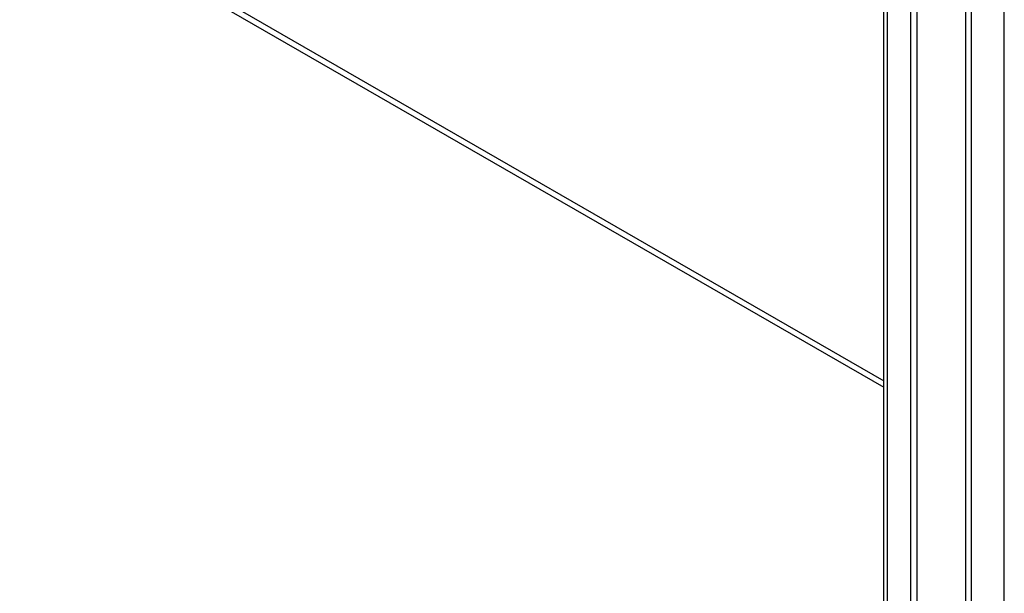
# Model space of a CAD drawing. Header units: inches. Extents: x 18 to 430, y 47 to 208.
# Tile 65 of 112: x 383.82 to 391.45, y 161.27 to 165.72. Entities that reach past the tile are written whole.
import ezdxf

# ---------------------------------------------------------------- set-up
doc = ezdxf.new("R2010")
doc.units = ezdxf.units.IN
doc.header["$MEASUREMENT"] = 0
doc.layers.add('Visible Edges(ANSI)', color=7, linetype='Continuous', lineweight=25)
doc.layers.add('Visible Tangent Edges(ANSI)', color=7, linetype='Continuous', lineweight=25)

msp = doc.modelspace()

# ---------------------------------------------------------------- linework, layer by layer
at = {"layer": 'Visible Edges(ANSI)'}
for p, q in [((390.5154, 153.1016), (390.5154, 181.9462)), ((390.7731, 152.8621), (390.7731, 181.9526)), ((390.725, 152.8344), (390.725, 181.9249)), ((391.4488, 152.4176), (391.4488, 181.5081))]:
    msp.add_line(p, q, dxfattribs=at)
at = {"layer": 'Visible Tangent Edges(ANSI)'}
for p, q in [((391.1485, 182.2479), (391.1485, 153.4656)), ((391.1923, 182.1653), (391.1923, 153.5481)), ((390.5444, 152.9862), (390.5444, 181.9811)), ((370.5435, 174.4212), (390.5154, 162.9202)), ((370.5216, 174.3833), (390.5154, 162.8696))]:
    msp.add_line(p, q, dxfattribs=at)

doc.saveas('drawing.dxf')
